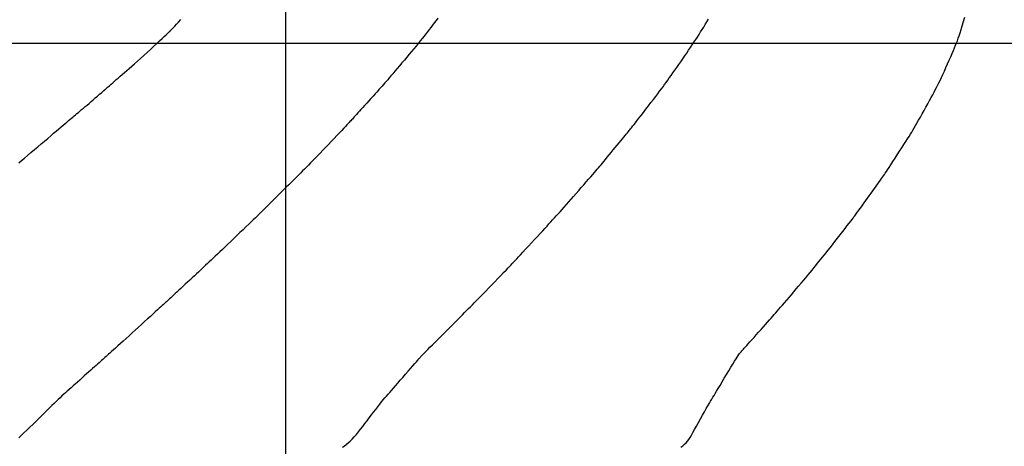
# Model space of a CAD drawing. Header units: millimetres. Extents: x 196436 to 199900, y 8705373 to 8708636.
# Tile 19 of 238: x 197871 to 197978, y 8705956 to 8706003. Entities that reach past the tile are written whole.
import ezdxf

# ---------------------------------------------------------------- set-up
doc = ezdxf.new("R2010")
doc.units = ezdxf.units.MM
doc.header["$LTSCALE"] = 5
doc.layers.add('$CURVAS2', color=40, linetype='Continuous')
doc.layers.add('MALHA', color=9, linetype='Continuous')

msp = doc.modelspace()

# ---------------------------------------------------------------- linework, layer by layer
at = {"layer": '$CURVAS2'}
for points in [[(197916.634, 8706002.729, 712), (197916.427, 8706002.453, 712), (197916.231, 8706002.194, 712), (197916.044, 8706001.949, 712), (197915.862, 8706001.713, 712), (197915.682, 8706001.48, 712), (197915.499, 8706001.247, 712), (197915.311, 8706001.009, 712), (197915.115, 8706000.762, 712), (197914.909, 8706000.505, 712), (197914.695, 8706000.24, 712), (197914.472, 8705999.965, 712), (197914.241, 8705999.682, 712), (197914.002, 8705999.39, 712), (197913.755, 8705999.091, 712), (197913.5, 8705998.783, 712), (197913.238, 8705998.469, 712), (197912.972, 8705998.151, 712), (197912.707, 8705997.835, 712), (197912.445, 8705997.524, 712), (197912.19, 8705997.223, 712), (197911.948, 8705996.937, 712), (197911.72, 8705996.669, 712), (197911.512, 8705996.425, 712), (197911.325, 8705996.207, 712), (197911.156, 8705996.009, 712), (197910.998, 8705995.827, 712), (197910.847, 8705995.654, 712), (197910.698, 8705995.483, 712), (197910.543, 8705995.309, 712), (197910.379, 8705995.125, 712), (197910.199, 8705994.925, 712), (197910, 8705994.705, 712), (197909.785, 8705994.468, 712), (197909.559, 8705994.218, 712), (197909.326, 8705993.962, 712), (197909.092, 8705993.704, 712), (197908.861, 8705993.451, 712), (197908.638, 8705993.205, 712), (197908.428, 8705992.974, 712), (197908.235, 8705992.761, 712), (197908.059, 8705992.566, 712), (197907.898, 8705992.389, 712), (197907.752, 8705992.227, 712), (197907.62, 8705992.081, 712), (197907.501, 8705991.949, 712), (197907.393, 8705991.83, 712), (197907.296, 8705991.723, 712), (197907.208, 8705991.626, 712), (197907.123, 8705991.534, 712), (197907.037, 8705991.441, 712), (197906.942, 8705991.339, 712), (197906.833, 8705991.223, 712), (197906.704, 8705991.086, 712), (197906.549, 8705990.922, 712), (197906.362, 8705990.725, 712), (197906.139, 8705990.49, 712), (197905.885, 8705990.222, 712), (197905.606, 8705989.928, 712), (197905.309, 8705989.615, 712), (197905, 8705989.29, 712), (197904.686, 8705988.961, 712), (197904.372, 8705988.633, 712), (197904.067, 8705988.315, 712), (197903.774, 8705988.012, 712), (197903.494, 8705987.724, 712), (197903.228, 8705987.451, 712), (197902.974, 8705987.191, 712), (197902.731, 8705986.943, 712), (197902.499, 8705986.707, 712), (197902.277, 8705986.482, 712), (197902.065, 8705986.267, 712), (197901.861, 8705986.06, 712), (197901.662, 8705985.858, 712), (197901.464, 8705985.658, 712), (197901.264, 8705985.456, 712), (197901.057, 8705985.247, 712), (197900.839, 8705985.029, 712), (197900.607, 8705984.797, 712), (197900.357, 8705984.547, 712), (197900.086, 8705984.279, 712), (197899.8, 8705983.996, 712), (197899.507, 8705983.706, 712), (197899.212, 8705983.416, 712), (197898.924, 8705983.132, 712), (197898.649, 8705982.862, 712), (197898.395, 8705982.612, 712), (197898.169, 8705982.39, 712), (197897.977, 8705982.2, 712), (197897.815, 8705982.041, 712), (197897.68, 8705981.908, 712), (197897.569, 8705981.798, 712), (197897.478, 8705981.708, 712), (197897.402, 8705981.633, 712), (197897.339, 8705981.57, 712), (197897.283, 8705981.516, 712), (197897.231, 8705981.465, 712), (197897.178, 8705981.413, 712), (197897.117, 8705981.353, 712), (197897.042, 8705981.281, 712), (197896.947, 8705981.189, 712), (197896.826, 8705981.072, 712), (197896.674, 8705980.925, 712), (197896.484, 8705980.741, 712), (197896.253, 8705980.517, 712), (197895.985, 8705980.257, 712), (197895.688, 8705979.97, 712), (197895.369, 8705979.662, 712), (197895.037, 8705979.341, 712), (197894.697, 8705979.014, 712), (197894.358, 8705978.687, 712), (197894.026, 8705978.37, 712), (197893.709, 8705978.066, 712), (197893.406, 8705977.778, 712), (197893.118, 8705977.505, 712), (197892.844, 8705977.246, 712), (197892.584, 8705977.001, 712), (197892.338, 8705976.769, 712), (197892.106, 8705976.55, 712), (197891.887, 8705976.344, 712), (197891.68, 8705976.149, 712), (197891.482, 8705975.963, 712), (197891.29, 8705975.782, 712), (197891.101, 8705975.603, 712), (197890.91, 8705975.424, 712), (197890.714, 8705975.24, 712), (197890.509, 8705975.048, 712), (197890.292, 8705974.846, 712), (197890.061, 8705974.631, 712), (197889.818, 8705974.405, 712), (197889.567, 8705974.174, 712), (197889.314, 8705973.94, 712), (197889.062, 8705973.707, 712), (197888.816, 8705973.479, 712), (197888.579, 8705973.26, 712), (197888.357, 8705973.055, 712), (197888.152, 8705972.865, 712), (197887.964, 8705972.691, 712), (197887.791, 8705972.531, 712), (197887.633, 8705972.385, 712), (197887.488, 8705972.25, 712), (197887.354, 8705972.127, 712), (197887.231, 8705972.012, 712), (197887.116, 8705971.906, 712), (197887.008, 8705971.807, 712), (197886.902, 8705971.71, 712), (197886.793, 8705971.61, 712), (197886.676, 8705971.504, 712), (197886.547, 8705971.386, 712), (197886.399, 8705971.251, 712), (197886.229, 8705971.095, 712), (197886.03, 8705970.913, 712), (197885.799, 8705970.703, 712), (197885.539, 8705970.465, 712), (197885.255, 8705970.205, 712), (197884.95, 8705969.927, 712), (197884.629, 8705969.634, 712), (197884.297, 8705969.332, 712), (197883.956, 8705969.022, 712), (197883.613, 8705968.711, 712), (197883.271, 8705968.402, 712), (197882.934, 8705968.097, 712), (197882.605, 8705967.801, 712), (197882.289, 8705967.516, 712), (197881.988, 8705967.246, 712), (197881.707, 8705966.994, 712), (197881.45, 8705966.762, 712), (197881.219, 8705966.555, 712), (197881.018, 8705966.374, 712), (197880.843, 8705966.215, 712), (197880.689, 8705966.076, 712), (197880.551, 8705965.951, 712), (197880.424, 8705965.837, 712), (197880.305, 8705965.729, 712), (197880.187, 8705965.623, 712), (197880.066, 8705965.514, 712), (197879.938, 8705965.4, 712), (197879.802, 8705965.278, 712), (197879.655, 8705965.148, 712), (197879.499, 8705965.009, 712), (197879.33, 8705964.859, 712), (197879.149, 8705964.699, 712), (197878.955, 8705964.526, 712), (197878.746, 8705964.34, 712), (197878.522, 8705964.14, 712), (197878.287, 8705963.93, 712), (197878.043, 8705963.713, 712), (197877.795, 8705963.491, 712), (197877.545, 8705963.268, 712), (197877.298, 8705963.048, 712), (197877.057, 8705962.833, 712), (197876.826, 8705962.628, 712), (197876.606, 8705962.433, 712), (197876.397, 8705962.248, 712), (197876.195, 8705962.068, 712), (197875.998, 8705961.892, 712), (197875.803, 8705961.715, 712), (197875.607, 8705961.534, 712), (197875.406, 8705961.346, 712), (197875.199, 8705961.149, 712), (197874.983, 8705960.939, 712), (197874.756, 8705960.716, 712), (197874.518, 8705960.48, 712), (197874.267, 8705960.231, 712), (197874.003, 8705959.968, 712), (197873.724, 8705959.691, 712), (197873.429, 8705959.401, 712), (197873.118, 8705959.097, 712), (197872.791, 8705958.78, 712), (197872.455, 8705958.456, 712), (197872.116, 8705958.132, 712), (197871.782, 8705957.816, 712), (197871.462, 8705957.515, 712), (197871.162, 8705957.235, 712), (197870.89, 8705956.983, 712)], [(197870.915, 8705986.961, 711), (197871.2, 8705987.202, 711), (197871.52, 8705987.471, 711), (197871.866, 8705987.762, 711), (197872.23, 8705988.069, 711), (197872.604, 8705988.385, 711), (197872.981, 8705988.704, 711), (197873.353, 8705989.019, 711), (197873.713, 8705989.325, 711), (197874.058, 8705989.619, 711), (197874.388, 8705989.899, 711), (197874.7, 8705990.166, 711), (197874.994, 8705990.417, 711), (197875.269, 8705990.651, 711), (197875.522, 8705990.868, 711), (197875.753, 8705991.064, 711), (197875.962, 8705991.241, 711), (197876.15, 8705991.4, 711), (197876.323, 8705991.546, 711), (197876.484, 8705991.68, 711), (197876.636, 8705991.808, 711), (197876.784, 8705991.932, 711), (197876.932, 8705992.055, 711), (197877.083, 8705992.181, 711), (197877.24, 8705992.313, 711), (197877.405, 8705992.452, 711), (197877.577, 8705992.598, 711), (197877.758, 8705992.75, 711), (197877.946, 8705992.91, 711), (197878.143, 8705993.077, 711), (197878.349, 8705993.252, 711), (197878.564, 8705993.435, 711), (197878.787, 8705993.625, 711), (197879.018, 8705993.822, 711), (197879.252, 8705994.022, 711), (197879.487, 8705994.224, 711), (197879.721, 8705994.425, 711), (197879.951, 8705994.624, 711), (197880.174, 8705994.817, 711), (197880.388, 8705995.004, 711), (197880.591, 8705995.181, 711), (197880.784, 8705995.352, 711), (197880.973, 8705995.519, 711), (197881.159, 8705995.684, 711), (197881.347, 8705995.85, 711), (197881.539, 8705996.02, 711), (197881.739, 8705996.195, 711), (197881.951, 8705996.379, 711), (197882.176, 8705996.575, 711), (197882.417, 8705996.782, 711), (197882.672, 8705997.002, 711), (197882.944, 8705997.237, 711), (197883.231, 8705997.487, 711), (197883.534, 8705997.753, 711), (197883.854, 8705998.036, 711), (197884.19, 8705998.338, 711), (197884.543, 8705998.657, 711), (197884.903, 8705998.987, 711), (197885.264, 8705999.32, 711), (197885.617, 8705999.647, 711), (197885.954, 8705999.96, 711), (197886.265, 8706000.25, 711), (197886.542, 8706000.51, 711), (197886.778, 8706000.73, 711), (197886.966, 8706000.906, 711), (197887.11, 8706001.04, 711), (197887.215, 8706001.138, 711), (197887.289, 8706001.207, 711), (197887.337, 8706001.251, 711), (197887.366, 8706001.277, 711), (197887.381, 8706001.291, 711), (197887.389, 8706001.298, 711), (197887.395, 8706001.303, 711), (197887.4, 8706001.308, 711), (197887.405, 8706001.314, 711), (197887.411, 8706001.32, 711), (197887.418, 8706001.327, 711), (197887.426, 8706001.336, 711), (197887.436, 8706001.348, 711), (197887.449, 8706001.362, 711), (197887.465, 8706001.38, 711), (197887.49, 8706001.406, 711), (197887.528, 8706001.447, 711), (197887.584, 8706001.507, 711), (197887.665, 8706001.592, 711), (197887.775, 8706001.708, 711), (197887.919, 8706001.859, 711), (197888.102, 8706002.052, 711), (197888.329, 8706002.289, 711), (197888.591, 8706002.564, 711)], [(197906.204, 8705955.939, 713), (197906.414, 8705956.076, 713), (197906.628, 8705956.233, 713), (197906.845, 8705956.411, 713), (197907.064, 8705956.613, 713), (197907.284, 8705956.837, 713), (197907.506, 8705957.081, 713), (197907.731, 8705957.343, 713), (197907.958, 8705957.62, 713), (197908.188, 8705957.909, 713), (197908.422, 8705958.209, 713), (197908.659, 8705958.517, 713), (197908.899, 8705958.831, 713), (197909.14, 8705959.147, 713), (197909.38, 8705959.461, 713), (197909.617, 8705959.77, 713), (197909.849, 8705960.07, 713), (197910.072, 8705960.358, 713), (197910.285, 8705960.629, 713), (197910.486, 8705960.879, 713), (197910.673, 8705961.108, 713), (197910.85, 8705961.32, 713), (197911.022, 8705961.523, 713), (197911.195, 8705961.723, 713), (197911.375, 8705961.927, 713), (197911.566, 8705962.143, 713), (197911.773, 8705962.377, 713), (197912.002, 8705962.637, 713), (197912.256, 8705962.926, 713), (197912.529, 8705963.239, 713), (197912.813, 8705963.565, 713), (197913.099, 8705963.895, 713), (197913.38, 8705964.22, 713), (197913.648, 8705964.529, 713), (197913.894, 8705964.813, 713), (197914.11, 8705965.063, 713), (197914.29, 8705965.271, 713), (197914.437, 8705965.44, 713), (197914.554, 8705965.575, 713), (197914.646, 8705965.68, 713), (197914.717, 8705965.762, 713), (197914.771, 8705965.825, 713), (197914.813, 8705965.873, 713), (197914.847, 8705965.912, 713), (197914.878, 8705965.948, 713), (197914.911, 8705965.985, 713), (197914.954, 8705966.031, 713), (197915.012, 8705966.093, 713), (197915.092, 8705966.175, 713), (197915.201, 8705966.286, 713), (197915.346, 8705966.431, 713), (197915.531, 8705966.617, 713), (197915.763, 8705966.847, 713), (197916.034, 8705967.116, 713), (197916.335, 8705967.414, 713), (197916.658, 8705967.735, 713), (197916.994, 8705968.068, 713), (197917.335, 8705968.405, 713), (197917.67, 8705968.738, 713), (197917.992, 8705969.059, 713), (197918.294, 8705969.36, 713), (197918.576, 8705969.641, 713), (197918.84, 8705969.906, 713), (197919.088, 8705970.156, 713), (197919.324, 8705970.393, 713), (197919.549, 8705970.62, 713), (197919.765, 8705970.839, 713), (197919.975, 8705971.052, 713), (197920.181, 8705971.261, 713), (197920.388, 8705971.471, 713), (197920.598, 8705971.685, 713), (197920.816, 8705971.907, 713), (197921.046, 8705972.142, 713), (197921.291, 8705972.394, 713), (197921.556, 8705972.666, 713), (197921.844, 8705972.964, 713), (197922.158, 8705973.288, 713), (197922.488, 8705973.63, 713), (197922.827, 8705973.981, 713), (197923.163, 8705974.331, 713), (197923.487, 8705974.668, 713), (197923.79, 8705974.983, 713), (197924.061, 8705975.265, 713), (197924.29, 8705975.504, 713), (197924.472, 8705975.693, 713), (197924.608, 8705975.835, 713), (197924.707, 8705975.938, 713), (197924.773, 8705976.007, 713), (197924.814, 8705976.05, 713), (197924.837, 8705976.073, 713), (197924.846, 8705976.083, 713), (197924.849, 8705976.086, 713), (197924.853, 8705976.09, 713), (197924.863, 8705976.101, 713), (197924.886, 8705976.125, 713), (197924.928, 8705976.17, 713), (197924.994, 8705976.242, 713), (197925.093, 8705976.347, 713), (197925.229, 8705976.493, 713), (197925.409, 8705976.685, 713), (197925.636, 8705976.929, 713), (197925.903, 8705977.215, 713), (197926.201, 8705977.534, 713), (197926.519, 8705977.875, 713), (197926.847, 8705978.227, 713), (197927.175, 8705978.58, 713), (197927.494, 8705978.923, 713), (197927.792, 8705979.245, 713), (197928.064, 8705979.539, 713), (197928.311, 8705979.807, 713), (197928.538, 8705980.054, 713), (197928.75, 8705980.286, 713), (197928.951, 8705980.506, 713), (197929.146, 8705980.722, 713), (197929.34, 8705980.936, 713), (197929.538, 8705981.156, 713), (197929.743, 8705981.384, 713), (197929.958, 8705981.623, 713), (197930.181, 8705981.872, 713), (197930.412, 8705982.132, 713), (197930.653, 8705982.402, 713), (197930.903, 8705982.684, 713), (197931.163, 8705982.978, 713), (197931.432, 8705983.283, 713), (197931.71, 8705983.599, 713), (197931.993, 8705983.922, 713), (197932.276, 8705984.246, 713), (197932.554, 8705984.565, 713), (197932.823, 8705984.874, 713), (197933.077, 8705985.168, 713), (197933.313, 8705985.439, 713), (197933.525, 8705985.684, 713), (197933.71, 8705985.899, 713), (197933.873, 8705986.088, 713), (197934.02, 8705986.259, 713), (197934.157, 8705986.42, 713), (197934.291, 8705986.578, 713), (197934.428, 8705986.741, 713), (197934.573, 8705986.916, 713), (197934.735, 8705987.11, 713), (197934.916, 8705987.329, 713), (197935.114, 8705987.569, 713), (197935.325, 8705987.824, 713), (197935.543, 8705988.089, 713), (197935.765, 8705988.357, 713), (197935.984, 8705988.623, 713), (197936.197, 8705988.882, 713), (197936.399, 8705989.127, 713), (197936.587, 8705989.354, 713), (197936.758, 8705989.562, 713), (197936.916, 8705989.752, 713), (197937.059, 8705989.925, 713), (197937.188, 8705990.082, 713), (197937.305, 8705990.223, 713), (197937.409, 8705990.349, 713), (197937.501, 8705990.461, 713), (197937.583, 8705990.561, 713), (197937.659, 8705990.654, 713), (197937.736, 8705990.75, 713), (197937.82, 8705990.856, 713), (197937.917, 8705990.979, 713), (197938.034, 8705991.128, 713), (197938.175, 8705991.31, 713), (197938.348, 8705991.532, 713), (197938.555, 8705991.801, 713), (197938.793, 8705992.107, 713), (197939.052, 8705992.442, 713), (197939.324, 8705992.796, 713), (197939.603, 8705993.158, 713), (197939.879, 8705993.517, 713), (197940.146, 8705993.865, 713), (197940.395, 8705994.191, 713), (197940.621, 8705994.488, 713), (197940.825, 8705994.758, 713), (197941.014, 8705995.01, 713), (197941.191, 8705995.248, 713), (197941.361, 8705995.479, 713), (197941.53, 8705995.71, 713), (197941.701, 8705995.947, 713), (197941.88, 8705996.197, 713), (197942.07, 8705996.464, 713), (197942.271, 8705996.746, 713), (197942.479, 8705997.041, 713), (197942.693, 8705997.346, 713), (197942.911, 8705997.657, 713), (197943.13, 8705997.973, 713), (197943.348, 8705998.289, 713), (197943.564, 8705998.602, 713), (197943.775, 8705998.911, 713), (197943.981, 8705999.215, 713), (197944.182, 8705999.514, 713), (197944.379, 8705999.808, 713), (197944.571, 8706000.098, 713), (197944.758, 8706000.383, 713), (197944.94, 8706000.664, 713), (197945.119, 8706000.94, 713), (197945.293, 8706001.213, 713), (197945.463, 8706001.485, 713), (197945.633, 8706001.756, 713), (197945.802, 8706002.03, 713), (197945.972, 8706002.309, 713), (197946.144, 8706002.595, 713)], [(197943.128, 8705955.961, 714), (197943.347, 8705956.111, 714), (197943.536, 8705956.264, 714), (197943.702, 8705956.425, 714), (197943.853, 8705956.601, 714), (197943.996, 8705956.798, 714), (197944.14, 8705957.02, 714), (197944.291, 8705957.274, 714), (197944.458, 8705957.565, 714), (197944.645, 8705957.896, 714), (197944.85, 8705958.259, 714), (197945.065, 8705958.643, 714), (197945.286, 8705959.035, 714), (197945.505, 8705959.425, 714), (197945.717, 8705959.801, 714), (197945.915, 8705960.152, 714), (197946.094, 8705960.467, 714), (197946.25, 8705960.738, 714), (197946.386, 8705960.973, 714), (197946.512, 8705961.186, 714), (197946.633, 8705961.389, 714), (197946.756, 8705961.594, 714), (197946.889, 8705961.814, 714), (197947.038, 8705962.062, 714), (197947.212, 8705962.349, 714), (197947.413, 8705962.685, 714), (197947.637, 8705963.059, 714), (197947.876, 8705963.457, 714), (197948.121, 8705963.866, 714), (197948.364, 8705964.27, 714), (197948.597, 8705964.657, 714), (197948.813, 8705965.012, 714), (197949.001, 8705965.32, 714), (197949.158, 8705965.572, 714), (197949.286, 8705965.772, 714), (197949.389, 8705965.928, 714), (197949.474, 8705966.05, 714), (197949.545, 8705966.146, 714), (197949.607, 8705966.224, 714), (197949.666, 8705966.293, 714), (197949.727, 8705966.362, 714), (197949.795, 8705966.437, 714), (197949.872, 8705966.523, 714), (197949.961, 8705966.623, 714), (197950.064, 8705966.739, 714), (197950.185, 8705966.874, 714), (197950.325, 8705967.032, 714), (197950.488, 8705967.214, 714), (197950.675, 8705967.424, 714), (197950.888, 8705967.663, 714), (197951.123, 8705967.925, 714), (197951.371, 8705968.203, 714), (197951.628, 8705968.491, 714), (197951.886, 8705968.78, 714), (197952.14, 8705969.065, 714), (197952.382, 8705969.336, 714), (197952.607, 8705969.589, 714), (197952.809, 8705969.817, 714), (197952.993, 8705970.025, 714), (197953.163, 8705970.219, 714), (197953.327, 8705970.405, 714), (197953.488, 8705970.59, 714), (197953.653, 8705970.78, 714), (197953.827, 8705970.981, 714), (197954.016, 8705971.2, 714), (197954.224, 8705971.441, 714), (197954.449, 8705971.702, 714), (197954.689, 8705971.981, 714), (197954.939, 8705972.273, 714), (197955.198, 8705972.576, 714), (197955.462, 8705972.885, 714), (197955.727, 8705973.198, 714), (197955.992, 8705973.51, 714), (197956.253, 8705973.82, 714), (197956.509, 8705974.124, 714), (197956.759, 8705974.422, 714), (197957.001, 8705974.712, 714), (197957.234, 8705974.993, 714), (197957.458, 8705975.263, 714), (197957.671, 8705975.521, 714), (197957.872, 8705975.765, 714), (197958.061, 8705975.995, 714), (197958.242, 8705976.216, 714), (197958.419, 8705976.434, 714), (197958.598, 8705976.656, 714), (197958.783, 8705976.887, 714), (197958.979, 8705977.133, 714), (197959.191, 8705977.401, 714), (197959.424, 8705977.697, 714), (197959.68, 8705978.023, 714), (197959.954, 8705978.373, 714), (197960.237, 8705978.736, 714), (197960.521, 8705979.101, 714), (197960.798, 8705979.457, 714), (197961.061, 8705979.795, 714), (197961.301, 8705980.104, 714), (197961.509, 8705980.373, 714), (197961.681, 8705980.595, 714), (197961.821, 8705980.776, 714), (197961.934, 8705980.925, 714), (197962.029, 8705981.049, 714), (197962.112, 8705981.16, 714), (197962.19, 8705981.265, 714), (197962.269, 8705981.373, 714), (197962.356, 8705981.494, 714), (197962.457, 8705981.634, 714), (197962.572, 8705981.794, 714), (197962.7, 8705981.972, 714), (197962.841, 8705982.168, 714), (197962.992, 8705982.38, 714), (197963.155, 8705982.606, 714), (197963.327, 8705982.845, 714), (197963.507, 8705983.097, 714), (197963.695, 8705983.358, 714), (197963.888, 8705983.625, 714), (197964.08, 8705983.893, 714), (197964.27, 8705984.157, 714), (197964.452, 8705984.41, 714), (197964.624, 8705984.65, 714), (197964.782, 8705984.87, 714), (197964.922, 8705985.066, 714), (197965.043, 8705985.235, 714), (197965.148, 8705985.384, 714), (197965.246, 8705985.525, 714), (197965.343, 8705985.666, 714), (197965.446, 8705985.819, 714), (197965.562, 8705985.994, 714), (197965.697, 8705986.199, 714), (197965.859, 8705986.447, 714), (197966.052, 8705986.743, 714), (197966.27, 8705987.079, 714), (197966.507, 8705987.444, 714), (197966.754, 8705987.825, 714), (197967.003, 8705988.211, 714), (197967.248, 8705988.59, 714), (197967.48, 8705988.951, 714), (197967.692, 8705989.282, 714), (197967.878, 8705989.574, 714), (197968.042, 8705989.834, 714), (197968.19, 8705990.072, 714), (197968.328, 8705990.298, 714), (197968.462, 8705990.522, 714), (197968.598, 8705990.752, 714), (197968.743, 8705991.001, 714), (197968.901, 8705991.276, 714), (197969.077, 8705991.586, 714), (197969.268, 8705991.924, 714), (197969.47, 8705992.283, 714), (197969.677, 8705992.652, 714), (197969.884, 8705993.023, 714), (197970.087, 8705993.389, 714), (197970.28, 8705993.739, 714), (197970.459, 8705994.065, 714), (197970.62, 8705994.362, 714), (197970.766, 8705994.635, 714), (197970.902, 8705994.893, 714), (197971.03, 8705995.144, 714), (197971.157, 8705995.396, 714), (197971.285, 8705995.659, 714), (197971.419, 8705995.941, 714), (197971.564, 8705996.25, 714), (197971.721, 8705996.591, 714), (197971.889, 8705996.959, 714), (197972.063, 8705997.345, 714), (197972.239, 8705997.737, 714), (197972.413, 8705998.129, 714), (197972.581, 8705998.509, 714), (197972.738, 8705998.868, 714), (197972.881, 8705999.198, 714), (197973.007, 8705999.493, 714), (197973.119, 8705999.76, 714), (197973.22, 8706000.013, 714), (197973.315, 8706000.263, 714), (197973.409, 8706000.523, 714), (197973.505, 8706000.804, 714), (197973.607, 8706001.12, 714), (197973.719, 8706001.482, 714), (197973.845, 8706001.898, 714), (197973.981, 8706002.355, 714), (197974.123, 8706002.836, 714)]]:
    msp.add_polyline3d(points, dxfattribs=at)
at = {"layer": 'MALHA'}
for p, q in [((197900, 8708635.599), (197900, 8705384.785)), ((197900, 8708635.599), (197900, 8705384.785)), ((196441.61, 8706000), (199000, 8706000)), ((196441.61, 8706000), (199000, 8706000))]:
    msp.add_line(p, q, dxfattribs=at)

doc.saveas('drawing.dxf')
